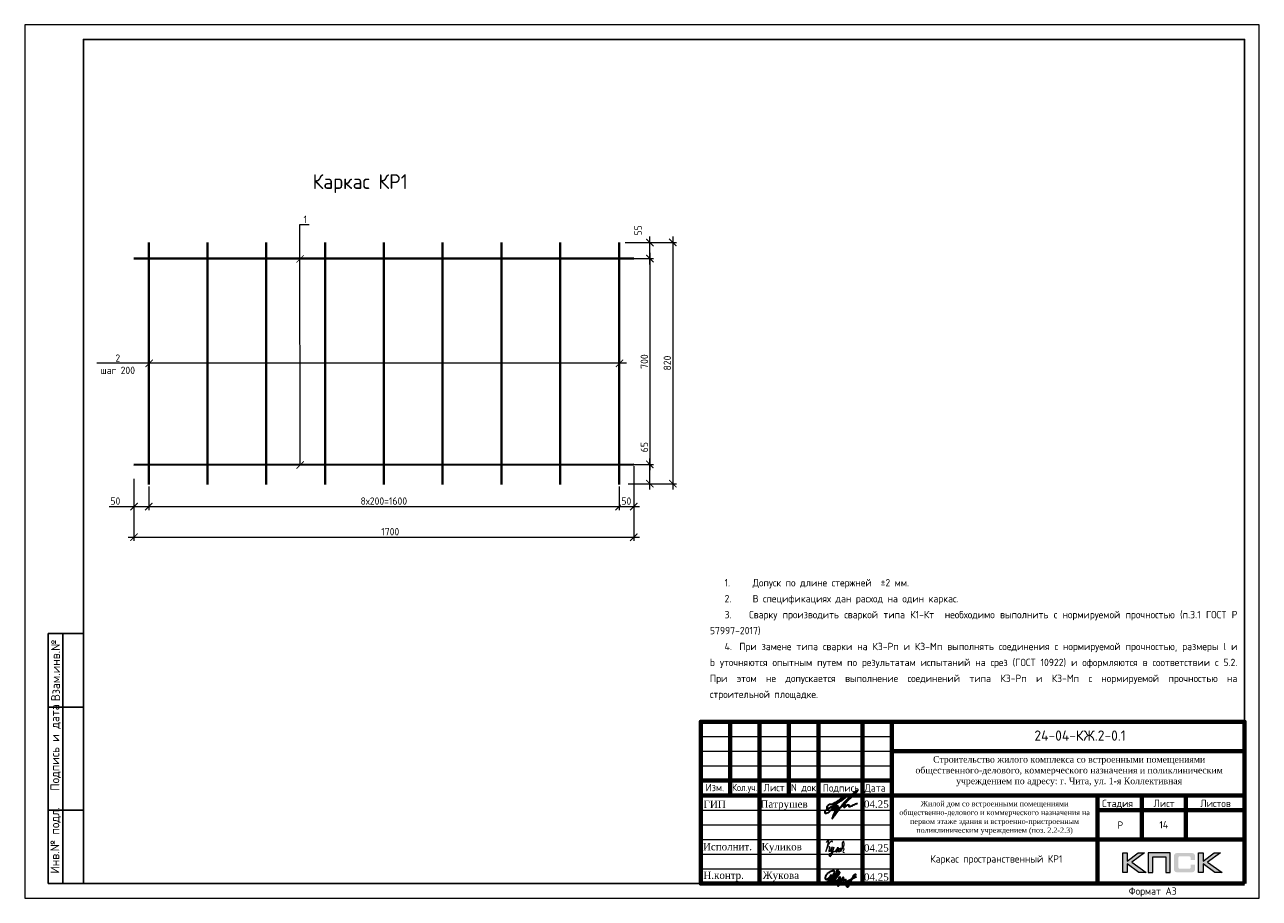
# Model space of a CAD drawing. Header units: millimetres. Extents: x -56135 to 1694203, y -446411 to -23139.
# Tile 179 of 256: x 949687 to 991687, y -210190 to -180490. Entities that reach past the tile are written whole.
import ezdxf
from ezdxf import colors
from ezdxf.entities.mleader import LeaderData, LeaderLine
from ezdxf.enums import TextEntityAlignment as Align
from ezdxf.math import Vec2, Vec3

# ---------------------------------------------------------------- set-up
doc = ezdxf.new("R2010")
doc.units = ezdxf.units.MM
for name, color, linetype in [('PDF _S_NET_PROFILE_AXIS', 7, 'Continuous'), ('PDF7_Text', 7, 'Continuous'), ('PDF8_Text', 7, 'Continuous'), ('Рамка печать', 7, 'Continuous'), ('ТОЛСТЫЕ_ОСНОВНЫЕ', 6, 'Continuous')]:
    doc.layers.add(name, color=color, linetype=linetype)
for name, color, linetype, lineweight in [('Армирование', 3, 'Continuous', 40), ('Выноски', 20, 'Continuous', 20), ('Каркасы ригель', 3, 'Continuous', 0), ('подоснова', 151, 'Continuous', 5), ('РАЗМЕРЫ', 1, 'Continuous', 9), ('Рамка', 7, 'Continuous', 70), ('Текст', 7, 'Continuous', 25), ('ТОНКИЕ', 7, 'Continuous', 9)]:
    doc.layers.add(name, color=color, linetype=linetype, lineweight=lineweight)
doc.styles.add('GOST-2.304_Type-B', font='GOST_Common.ttf')
doc.styles.add('PDF Times New Roman', font='times.ttf')
doc.styles.add('style1', font='GOST_Common.ttf', dxfattribs={"height": 500})
doc.styles.add('ГОСТ', font='GOST_Common.ttf')
doc.dimstyles.new('мой', dxfattribs={"dimscale": 100, "dimtxt": 2.5, "dimasz": 2.5, "dimexe": 1.25, "dimexo": 0.625, "dimtad": 1, "dimdec": 0, "dimtxsty": 'GOST-2.304_Type-B', "dimblk": 'ARCHTICK', "dimcen": 2.5, "dimdle": 2, "dimaunit": 1, "dimadec": 1, "dimazin": 2, "dimtfac": 1, "dimtdec": 0, "dimtmove": 1, "dimatfit": 3, "dimfxl": 1, "dimtfill": 1, "dimlwd": -1, "dimlwe": -1, "dimarcsym": 0})

# ---------------------------------------------------------------- blocks, each defined once
blk = doc.blocks.new('*U44')
at = {"layer": 'ТОЛСТЫЕ_ОСНОВНЫЕ'}
for p, q in [((8, 5), (8, 90)), ((8, 90), (20, 90)), ((13, 5), (13, 90)), ((8, 65), (20, 65)), ((8, 30), (20, 30)), ((20, 5), (8, 5))]:
    blk.add_line(p, q, dxfattribs=at)
at = {"layer": 'ТОЛСТЫЕ_ОСНОВНЫЕ', "color": 6}
blk.add_lwpolyline([(20, 5), (415, 5), (415, 292), (20, 292)], close=True, dxfattribs=at)
at = {"layer": 'ТОНКИЕ'}
blk.add_lwpolyline([(0, 0), (420, 0), (420, 297), (0, 297)], close=True, dxfattribs=at)
at = {"layer": 'Текст', "style": 'style1'}
for s, p in [('Взам.инв.№', (10.5, 77.5)), ('Подпись и дата', (10.5, 51.25)), ('Инв.№ подл.', (10.5, 19.7))]:
    blk.add_text(s, height=3, rotation=90, dxfattribs=at).set_placement(p, align=Align.MIDDLE)
blk.add_text('Формат А3', height=2.5, dxfattribs=at).set_placement((375.57, 1.2))
blk = doc.blocks.new('11')
at = {"layer": 'Выноски'}
for p, q in [((47962, 66737), (47989, 66781)), ((47989, 66781), (48016, 66806)), ((48016, 66806), (48038, 66823)), ((48038, 66823), (48060, 66786)), ((48060, 66786), (48058, 66769)), ((47885, 66608), (47944, 66700)), ((47944, 66700), (47962, 66737))]:
    blk.add_line(p, q, dxfattribs=at)
blk.add_lwpolyline([(47863, 66761), (47937, 66865), (47843, 66458), (47885, 66564), (47905, 66616), (47954, 66628), (47979, 66606), (47957, 66539), (47937, 66487), (47947, 66458), (47991, 66470), (48051, 66611), (48041, 66569), (48023, 66505), (48023, 66448), (48065, 66448), (48090, 66529), (48110, 66608), (48043, 66369), (47972, 66275), (47954, 66344), (47991, 66389), (48078, 66431), (48142, 66470), (48154, 66441), (48204, 66512), (48246, 66606), (48209, 66455), (48204, 66418), (48295, 66574), (48265, 66463), (48265, 66455), (48312, 66453), (48342, 66529), (48347, 66584), (48337, 66465), (48349, 66453), (48401, 66569), (48443, 66616), (48461, 66678), (48466, 66727), (48436, 66811), (48399, 66754), (48399, 66618), (48389, 66549), (48374, 66507), (48416, 66564), (48441, 66576), (48451, 66524), (48433, 66482), (48419, 66453), (48424, 66428), (48458, 66421)], dxfattribs=at)
blk = doc.blocks.new('яяя')
at = {"lineweight": 30}
for points in [[(345424, 110432), (345425, 110410), (345424, 110397), (345417, 110379), (345406, 110350), (345390, 110319), (345357, 110275), (345310, 110221), (345265, 110176), (345198, 110110), (345161, 110077), (345133, 110066), (345116, 110066), (345102, 110075), (345090, 110091), (345082, 110115), (345074, 110146), (345066, 110182), (345064, 110206), (345067, 110234), (345077, 110278), (345095, 110320), (345114, 110361), (345134, 110395), (345159, 110428), (345195, 110469), (345228, 110506), (345284, 110560), (345331, 110595), (345379, 110625), (345435, 110648), (345486, 110670), (345532, 110686), (345573, 110696), (345605, 110698), (345621, 110695), (345635, 110687), (345648, 110671), (345656, 110649), (345659, 110625), (345659, 110583), (345656, 110553), (345647, 110523), (345635, 110489), (345387, 110033), (345349, 109985), (345311, 109948), (345247, 109889), (345209, 109858), (345192, 109844), (345180, 109837), (345157, 109833), (345150, 109835), (345140, 109842), (345135, 109856), (345138, 109881), (345148, 109892), (345183, 109930), (345267, 110024), (345343, 110105), (345455, 110213), (345617, 110343), (345775, 110456), (345811, 110526), (345838, 110607), (345890, 110740), (345902, 110771), (345698, 110295), (345672, 110226), (345626, 110132), (345572, 110032), (345518, 109953), (345481, 109918), (345497, 110001), (345567, 110147), (345655, 110301), (345760, 110442)], [(345481, 109918), (345476, 109896), (345475, 109874), (345485, 109861), (345506, 109866), (345539, 109891), (345632, 109983), (345968, 110450), (346022, 110527), (346029, 110560), (346027, 110579), (346026, 110590), (346010, 110605), (345993, 110609), (345975, 110601), (345962, 110584), (345954, 110562), (345857, 110421), (345783, 110292), (345741, 110183), (345701, 110079), (345665, 109985), (345660, 109952), (345666, 109929), (345669, 109915), (345682, 109910), (345702, 109914), (345735, 109941), (345846, 110007), (346065, 110160), (346075, 110193), (346070, 110217), (346066, 110236), (346052, 110241), (346030, 110241), (346007, 110228), (345978, 110203), (345960, 110164), (345892, 110010), (345895, 109986), (345904, 109966), (345925, 109964), (345969, 109968), (346045, 110000), (346218, 110114), (346261, 110154), (346280, 110184), (346282, 110210), (346278, 110225), (346263, 110229), (346241, 110222), (346220, 110198), (346162, 110049), (345989, 109904), (345932, 109849), (345906, 109805), (345891, 109739), (345890, 109690), (345899, 109652), (345924, 109647), (345956, 109655), (345980, 109674), (346058, 109838), (346158, 110046), (346261, 110098), (346314, 110120), (346292, 110079), (346269, 110036), (346261, 110008), (346267, 109998), (346293, 109998), (346363, 110039), (346445, 110095), (346421, 110068), (346414, 110040), (346407, 110011), (346416, 109990), (346466, 109972), (346509, 109977), (346574, 109984), (347172, 110293)], [(346586, 109971), (346543, 109917), (346509, 109873), (346489, 109825), (346475, 109767), (346472, 109710), (346478, 109675), (346485, 109641), (346501, 109621), (346517, 109602), (346542, 109589), (346568, 109592), (346605, 109620), (346680, 109731), (346736, 109842), (346865, 110115), (346962, 110290), (346969, 110318), (346979, 110360), (347013, 110403), (347056, 110434), (347091, 110450), (347109, 110450), (347121, 110434), (347115, 110405), (347072, 110355), (347012, 110307), (346924, 110222)]]:
    blk.add_lwpolyline(points, dxfattribs=at)
blk = doc.blocks.new('A$Cd09756da')
at = {"layer": 'Рамка печать', "lineweight": 20}
h = blk.add_hatch(color=0, dxfattribs=at)
h.paths.add_polyline_path([(-3400, 1040), (-3624, 1040), (-3991, 764), (-3991, 1040), (-4146, 1040), (-4146, 378), (-3991, 378), (-3991, 669), (-3594, 378), (-3346, 378), (-3840, 728)])
h.paths.add_polyline_path([(-3122, 915), (-2683, 915), (-2683, 378), (-2529, 378), (-2529, 1040), (-2693, 1040), (-3276, 1040), (-3276, 883), (-3276, 378), (-3122, 378)])
h.paths.add_polyline_path([(-1408, 1043), (-1563, 1043), (-1563, 380), (-1408, 380), (-1408, 672), (-1011, 380), (-763, 380), (-1257, 731), (-817, 1043), (-1041, 1043), (-1408, 767)])
blk.add_hatch(color=204, dxfattribs=at).paths.add_polyline_path([(-1693, 970), (-1695, 977), (-1697, 983), (-1701, 989), (-1704, 996), (-1708, 1000), (-1712, 1005), (-1716, 1010), (-1720, 1014), (-1725, 1017), (-1731, 1021), (-1737, 1025), (-1744, 1028), (-1750, 1030), (-1758, 1033), (-1765, 1035), (-1783, 1038), (-1802, 1041), (-1823, 1043), (-1846, 1043), (-2242, 1043), (-2265, 1043), (-2285, 1041), (-2305, 1038), (-2322, 1035), (-2330, 1032), (-2338, 1030), (-2344, 1028), (-2351, 1024), (-2357, 1021), (-2363, 1017), (-2368, 1014), (-2372, 1010), (-2376, 1005), (-2380, 1000), (-2384, 996), (-2387, 989), (-2390, 983), (-2393, 976), (-2396, 970), (-2398, 962), (-2401, 946), (-2404, 928), (-2406, 908), (-2406, 887), (-2406, 538), (-2406, 516), (-2404, 496), (-2401, 478), (-2398, 461), (-2396, 454), (-2393, 447), (-2390, 440), (-2387, 434), (-2384, 429), (-2380, 423), (-2376, 419), (-2372, 414), (-2368, 410), (-2362, 406), (-2357, 403), (-2351, 399), (-2344, 396), (-2337, 394), (-2330, 391), (-2322, 389), (-2305, 385), (-2285, 383), (-2264, 381), (-2242, 380), (-1846, 380), (-1823, 381), (-1802, 382), (-1783, 385), (-1766, 389), (-1758, 391), (-1750, 393), (-1744, 396), (-1737, 399), (-1731, 402), (-1725, 406), (-1720, 410), (-1716, 414), (-1712, 418), (-1708, 423), (-1704, 428), (-1701, 434), (-1697, 440), (-1695, 446), (-1693, 454), (-1690, 461), (-1686, 478), (-1684, 496), (-1682, 516), (-1682, 538), (-1682, 647), (-1836, 647), (-1836, 558), (-1836, 552), (-1837, 546), (-1838, 540), (-1840, 535), (-1842, 530), (-1844, 526), (-1846, 522), (-1850, 519), (-1853, 515), (-1857, 513), (-1862, 511), (-1867, 508), (-1872, 507), (-1878, 506), (-1884, 506), (-1890, 505), (-2209, 505), (-2214, 506), (-2219, 506), (-2223, 508), (-2227, 511), (-2231, 513), (-2235, 516), (-2238, 519), (-2241, 523), (-2244, 528), (-2246, 532), (-2248, 536), (-2249, 541), (-2251, 551), (-2252, 560), (-2252, 878), (-2252, 884), (-2251, 889), (-2250, 894), (-2248, 899), (-2247, 903), (-2245, 906), (-2242, 910), (-2240, 913), (-2236, 916), (-2233, 919), (-2229, 921), (-2225, 922), (-2220, 923), (-2215, 924), (-2210, 925), (-2204, 925), (-1890, 925), (-1884, 925), (-1878, 924), (-1872, 923), (-1868, 921), (-1863, 919), (-1858, 917), (-1854, 914), (-1851, 911), (-1847, 907), (-1844, 903), (-1842, 899), (-1840, 894), (-1838, 889), (-1837, 884), (-1836, 878), (-1836, 872), (-1836, 799), (-1682, 799), (-1682, 887), (-1682, 908), (-1684, 928), (-1686, 946), (-1690, 962)])
at = {"layer": 'PDF _S_NET_PROFILE_AXIS', "lineweight": 30, "elevation": 0}
blk.add_lwpolyline([(-13735, 2814), (-13718, 2835), (-13697, 2852), (-13684, 2869), (-13650, 2903), (-13642, 2907), (-13638, 2916), (-13629, 2920), (-13621, 2928), (-13600, 2945), (-13583, 2958), (-13570, 2962), (-13562, 2962), (-13562, 2958), (-13566, 2949), (-13578, 2937), (-13667, 2860), (-13684, 2852), (-13701, 2835), (-13752, 2805), (-13773, 2793), (-13799, 2776), (-13803, 2772), (-13807, 2772), (-13799, 2776), (-13786, 2784), (-13782, 2784), (-13777, 2789), (-13782, 2784), (-13786, 2780), (-13794, 2776), (-13811, 2763), (-13828, 2755), (-13845, 2738), (-13887, 2708), (-13926, 2674), (-13968, 2632), (-13981, 2619), (-13985, 2611), (-13993, 2606), (-14002, 2594), (-14019, 2573), (-14031, 2551), (-14040, 2535), (-14061, 2509), (-14086, 2488), (-14141, 2433), (-14175, 2408), (-14192, 2399), (-14205, 2391), (-14230, 2382), (-14256, 2382), (-14264, 2391), (-14268, 2403), (-14273, 2429), (-14273, 2454), (-14268, 2467), (-14260, 2479), (-14247, 2492), (-14222, 2505), (-14213, 2513), (-14197, 2522), (-14175, 2535), (-14163, 2539), (-14150, 2551), (-14133, 2560), (-14116, 2573), (-14074, 2598), (-14027, 2628), (-13985, 2653), (-13947, 2678), (-13930, 2691), (-13917, 2700), (-13904, 2704), (-13896, 2712), (-13896, 2708), (-13904, 2704), (-13909, 2700), (-13921, 2691), (-13938, 2678), (-13976, 2657), (-14061, 2602), (-14103, 2577), (-14137, 2560), (-14150, 2551), (-14163, 2547), (-14171, 2543), (-14180, 2543), (-14192, 2539), (-14201, 2543), (-14205, 2547), (-14205, 2564), (-14201, 2577), (-14201, 2590), (-14197, 2606), (-14184, 2632), (-14167, 2657), (-14158, 2666), (-14154, 2674), (-14141, 2678), (-14108, 2695), (-14095, 2695), (-14086, 2700), (-14074, 2704), (-14010, 2717), (-13985, 2729), (-13964, 2738), (-13926, 2755), (-13904, 2763), (-13883, 2776), (-13866, 2789), (-13854, 2801), (-13820, 2827), (-13794, 2839), (-13782, 2848), (-13765, 2860), (-13731, 2890), (-13714, 2903), (-13705, 2911), (-13701, 2911), (-13710, 2894), (-13735, 2869), (-13748, 2860), (-13782, 2835), (-13794, 2827), (-13807, 2814), (-13832, 2784), (-13845, 2772), (-13849, 2763), (-13866, 2742), (-13879, 2733), (-13892, 2717), (-13896, 2712), (-13896, 2708), (-13900, 2704), (-13909, 2700), (-13921, 2687), (-13943, 2662), (-13955, 2649), (-13968, 2632), (-13976, 2619), (-13985, 2611), (-13989, 2606), (-13985, 2611), (-13981, 2611), (-13985, 2606), (-13993, 2585), (-14002, 2581), (-14006, 2573), (-14010, 2568), (-14036, 2518), (-14036, 2505), (-14040, 2496), (-14036, 2492), (-14031, 2492), (-14019, 2505), (-14006, 2513), (-13951, 2568), (-13917, 2594), (-13904, 2606), (-13892, 2611), (-13887, 2619), (-13875, 2632), (-13871, 2640), (-13862, 2640), (-13862, 2636), (-13879, 2619), (-13896, 2598), (-13921, 2577), (-13934, 2568), (-13947, 2556), (-13951, 2556), (-13959, 2551), (-13964, 2543), (-13964, 2522), (-13959, 2518), (-13951, 2518), (-13938, 2526), (-13921, 2543), (-13913, 2556), (-13904, 2564), (-13879, 2594), (-13862, 2611), (-13854, 2623), (-13841, 2628), (-13837, 2632), (-13832, 2632), (-13845, 2619), (-13854, 2606), (-13866, 2598), (-13887, 2573), (-13904, 2551), (-13913, 2543), (-13917, 2535), (-13921, 2522), (-13921, 2509), (-13917, 2505), (-13904, 2501), (-13900, 2505), (-13892, 2522), (-13879, 2535), (-13858, 2551), (-13849, 2560), (-13837, 2560), (-13832, 2551), (-13832, 2526), (-13828, 2526), (-13820, 2530), (-13807, 2539), (-13782, 2564), (-13773, 2577), (-13769, 2581), (-13769, 2585), (-13773, 2585), (-13777, 2581), (-13786, 2577), (-13811, 2560), (-13841, 2539), (-13879, 2513), (-13887, 2509), (-13900, 2505), (-13909, 2496), (-13926, 2471), (-13934, 2450), (-13955, 2412), (-13972, 2369), (-13993, 2323), (-14010, 2272), (-14019, 2251), (-14031, 2225), (-14031, 2213), (-14027, 2213), (-14023, 2217), (-14019, 2225), (-14010, 2238), (-14006, 2247), (-13998, 2259), (-13972, 2293), (-13955, 2319), (-13934, 2352), (-13904, 2386), (-13875, 2429), (-13816, 2509), (-13782, 2551), (-13752, 2590), (-13727, 2623), (-13701, 2653), (-13684, 2678), (-13663, 2704), (-13629, 2746), (-13595, 2784), (-13553, 2827), (-13464, 2920), (-13418, 2962), (-13380, 3004), (-13341, 3043), (-13308, 3072), (-13278, 3098), (-13253, 3119), (-13231, 3136), (-13214, 3148), (-13202, 3157), (-13193, 3165), (-13185, 3165), (-13185, 3170), (-13176, 3174), (-13176, 3153), (-13185, 3140), (-13193, 3131), (-13197, 3123), (-13295, 3026), (-13320, 2996), (-13354, 2966), (-13540, 2780), (-13617, 2712), (-13672, 2657), (-13680, 2645), (-13689, 2636), (-13697, 2632), (-13701, 2628), (-13701, 2623), (-13697, 2623), (-13689, 2628), (-13676, 2640), (-13646, 2657), (-13633, 2670), (-13621, 2674), (-13612, 2683), (-13595, 2691), (-13583, 2691), (-13583, 2683), (-13591, 2666), (-13600, 2653), (-13617, 2632), (-13621, 2619), (-13625, 2611), (-13629, 2606), (-13629, 2602), (-13621, 2594), (-13617, 2598), (-13612, 2598), (-13604, 2602), (-13591, 2611), (-13540, 2649), (-13502, 2674), (-13477, 2683), (-13473, 2683), (-13468, 2678), (-13468, 2640), (-13464, 2628), (-13460, 2619), (-13451, 2615), (-13443, 2619), (-13435, 2619), (-13409, 2628), (-13367, 2645), (-13337, 2657), (-13308, 2674), (-13265, 2691), (-13223, 2712), (-13168, 2738)], dxfattribs=at)
at = {"layer": 'Рамка', "color": 7}
for p, q in [((-17500, 3000), (-17500, 5500)), ((-15500, 3000), (-15500, 5500)), ((-12000, 4500), (0, 4500)), ((-18500, 3500), (-12000, 3500)), ((-18500, 3000), (0, 3000)), ((-3500, 3000), (-3500, 1500)), ((-2000, 3000), (-2000, 1500)), ((-5000, 2500), (0, 2500)), ((-5000, 2500), (0, 2500)), ((-12000, 1500), (0, 1500))]:
    blk.add_line(p, q, dxfattribs=at)
at = {"layer": 'Рамка'}
for p, q in [((-16500, 0), (-16500, 5500)), ((-14500, 0), (-14500, 5500)), ((-14500, 5500), (-14500, 0)), ((-13000, 5500), (-13000, 0)), ((-13000, 0), (-13000, 5500)), ((-12000, 5500), (-12000, 0)), ((-5000, 3000), (-5000, 0))]:
    blk.add_line(p, q, dxfattribs=at)
at = {"layer": 'Рамка', "color": 7, "lineweight": 15}
for p, q in [((-18500, 5000), (-12000, 5000)), ((-18500, 4500), (-12000, 4500)), ((-18500, 4000), (-12000, 4000)), ((-18500, 2500), (-12000, 2500)), ((-18500, 2000), (-12000, 2000)), ((-18500, 1500), (-12000, 1500)), ((-18500, 1000), (-12000, 1000)), ((-18500, 500), (-12000, 500))]:
    blk.add_line(p, q, dxfattribs=at)
at = {"layer": 'Рамка'}
blk.add_lwpolyline([(0, 0), (-18500, 0), (-18500, 5500), (0, 5500)], close=True, dxfattribs=at)
at = {"layer": 'Рамка печать', "color": 0, "lineweight": 20}
for points in [[(-4146, 378), (-4146, 1040), (-3991, 1040), (-3991, 764), (-3624, 1040), (-3400, 1040), (-3840, 728), (-3346, 378), (-3594, 378), (-3991, 669), (-3991, 378), (-4146, 378)], [(-3122, 378), (-3122, 915), (-2683, 915), (-2683, 378), (-2529, 378), (-2529, 1040), (-2693, 1040), (-3276, 1040), (-3276, 883), (-3276, 378), (-3122, 378)], [(-1563, 380), (-1563, 1043), (-1408, 1043), (-1408, 767), (-1041, 1043), (-817, 1043), (-1257, 731), (-763, 380), (-1011, 380), (-1408, 672), (-1408, 380), (-1563, 380)]]:
    blk.add_lwpolyline(points, close=True, dxfattribs=at)
at = {"color": 2, "lineweight": 60, "xscale": 0.5, "yscale": 0.5, "zscale": 0.5}
blk.add_blockref('яяя', (-186789, -54904), dxfattribs=at)
at = {"layer": 'Выноски', "color": 0}
blk.add_blockref('11', (-62086, -65365), dxfattribs=at)
at = {"layer": 'PDF7_Text', "char_height": 248, "attachment_point": 7, "style": 'PDF Times New Roman'}
for s, insert in [('Патрушев', (-16471, 2500)), ('04.25', (-12950, 2573)), ('04.25', (-12950, 1085)), ('04.25', (-12950, 93)), ('Жукова', (-16392, 79))]:
    blk.add_mtext(s, dxfattribs=dict(at, insert=insert))
at = {"layer": 'PDF7_Text', "insert": (-11946, 1667), "char_height": 180, "width": 6881.02, "attachment_point": 7, "style": 'PDF Times New Roman'}
blk.add_mtext('\\pxqc;Жилой дом со встроенными помещениями общественно-делового и коммерческого назначения на первом этаже здания и встроенно-пристроенным поликлиническим учреждением (поз. 2.2-2.3)', dxfattribs=at)
at = {"layer": 'PDF7_Text', "insert": (-16432, 1050), "char_height": 247.95, "attachment_point": 7, "style": 'PDF Times New Roman'}
blk.add_mtext_dynamic_manual_height_columns('{\\C256;Куликов}', width=2000, gutter_width=1250, heights=[0], dxfattribs=at)
at = {"layer": 'PDF8_Text', "char_height": 248, "attachment_point": 7, "style": 'PDF Times New Roman'}
for s, insert in [('ГИП', (-18407, 2573)), ('Исполнит.', (-18427, 1127)), ('Н.контр.', (-18413, 79))]:
    blk.add_mtext(s, dxfattribs=dict(at, insert=insert))
at = {"layer": 'Текст', "color": 7, "style": 'ГОСТ'}
blk.add_text('24-04-КЖ.2-0.1', height=350, dxfattribs=at).set_placement((-5599, 5031), align=Align.MIDDLE_CENTER)
for s, p in [('Изм.', (-18336, 3141)), ('Лист', (-16365, 3139)), ('N док.', (-15435, 3141)), ('Подпись', (-14351, 3127)), ('Дата', (-12929, 3127)), ('Стадия', (-4850, 2600)), ('Лист', (-3100, 2600)), ('Листов', (-1508, 2600)), ('Р', (-4328, 1863))]:
    blk.add_text(s, height=250, dxfattribs=at).set_placement(p)
at = {"layer": 'Текст', "color": 7, "style": 'ГОСТ', "width": 0.9}
blk.add_text('Кол.уч.', height=250, dxfattribs=at).set_placement((-17435, 3143))
at = {"layer": 'Текст', "color": 7, "insert": (-11741, 4333), "char_height": 220, "attachment_point": 1, "style": 'ГОСТ'}
blk.add_mtext_dynamic_manual_height_columns('\\pxqc;{\\fTimes New Roman|b0|i0|c204|p18;\\C256;Строительство жилого комплекса со встроенными помещениями общественного-делового, коммерческого назначения и поликлиническим учреждением по адресу: г. Чита, ул. 1-я Коллективная}', width=11543.07, gutter_width=12.5, heights=[0], dxfattribs=at)
blk = doc.blocks.new('*T1116')
at = {"layer": 'Каркасы ригель', "color": 0, "linetype": 'ByBlock', "lineweight": -2, "transparency": 16777216}
for p, q in [((0, 0), (1500, 0)), ((0, -1000), (1500, -1000))]:
    blk.add_line(p, q, dxfattribs=at)
at = {"layer": 'Каркасы ригель', "color": 0, "linetype": 'ByBlock', "lineweight": 50, "transparency": 16777216}
for p, q in [((0, 0), (0, -1000)), ((1500, 0), (1500, -1000))]:
    blk.add_line(p, q, dxfattribs=at)
at = {"layer": 'Каркасы ригель', "color": 0, "linetype": 'Continuous', "lineweight": 0, "transparency": 16777216, "insert": (750, -500), "char_height": 250, "width": 1000, "attachment_point": 5, "style": 'ГОСТ'}
blk.add_mtext('14', dxfattribs=at)
blk = doc.blocks.new('_ArchTick')
at = {"color": 0, "linetype": 'ByBlock', "const_width": 0.15}
blk.add_lwpolyline([(-0.5, -0.5), (0.5, 0.5)], dxfattribs=at)
blk = doc.blocks.new('*D1117')
at = {"layer": 'DEFPOINTS', "color": 0, "ltscale": 0.3, "transparency": 16777216}
for p in [(969260, -195440), (970955, -195440), (970155, -196095)]:
    blk.add_point(p, dxfattribs=at)
at = {"layer": 'подоснова', "color": 0, "linetype": 'Continuous', "ltscale": 0.3, "transparency": 16777216}
for p, q in [((970955, -194641), (970955, -195440)), ((970955, -196295), (970955, -195240)), ((969322, -195440), (971080, -195440)), ((970218, -196095), (971080, -196095))]:
    blk.add_line(p, q, dxfattribs=at)
at = {"layer": 'подоснова', "color": 0, "ltscale": 0.3, "transparency": 16777216, "xscale": 250, "yscale": 250, "zscale": 250}
for p, rotation in [((970955, -195440), 90), ((970955, -196095), 270)]:
    blk.add_blockref('_ArchTick', p, dxfattribs=dict(at, rotation=rotation))
at = {"layer": 'подоснова', "color": 0, "ltscale": 0.3, "transparency": 16777216, "insert": (970767, -194854), "char_height": 250, "attachment_point": 5, "rotation": 90, "style": 'GOST-2.304_Type-B', "bg_fill": 3, "box_fill_scale": 1.1, "bg_fill_color": 256, "bg_fill_true_color": 13158600, "bg_fill_transparency": 0}
blk.add_mtext('65', dxfattribs=at)
blk = doc.blocks.new('*D1118')
at = {"layer": 'DEFPOINTS', "color": 0, "ltscale": 0.3, "transparency": 16777216}
for p in [(970053, -187894), (970955, -187894), (970226, -188443)]:
    blk.add_point(p, dxfattribs=at)
at = {"layer": 'подоснова', "color": 0, "linetype": 'Continuous', "ltscale": 0.3, "transparency": 16777216}
for p, q in [((970955, -188643), (970955, -187694)), ((970116, -187894), (971080, -187894)), ((970289, -188443), (971080, -188443))]:
    blk.add_line(p, q, dxfattribs=at)
at = {"layer": 'подоснова', "color": 0, "ltscale": 0.3, "transparency": 16777216, "xscale": 250, "yscale": 250, "zscale": 250, "rotation": 270}
blk.add_blockref('_ArchTick', (970955, -188443), dxfattribs=at)
at = {"layer": 'подоснова', "color": 0, "ltscale": 0.3, "transparency": 16777216, "insert": (970555, -187481), "char_height": 250, "attachment_point": 5, "rotation": 90, "style": 'GOST-2.304_Type-B', "bg_fill": 3, "box_fill_scale": 1.1, "bg_fill_color": 256, "bg_fill_true_color": 13158600, "bg_fill_transparency": 0}
blk.add_mtext('55', dxfattribs=at)
at = {"layer": 'подоснова', "color": 0, "ltscale": 0.3, "transparency": 16777216, "xscale": 250, "yscale": 250, "zscale": 250, "rotation": 90}
blk.add_blockref('_ArchTick', (970955, -187894), dxfattribs=at)
blk = doc.blocks.new('*D1119')
at = {"layer": 'DEFPOINTS', "color": 0, "ltscale": 0.3, "transparency": 16777216}
for p in [(953405, -195868), (953905, -196125), (953905, -196873)]:
    blk.add_point(p, dxfattribs=at)
at = {"layer": 'подоснова', "color": 0, "linetype": 'Continuous', "ltscale": 0.3, "transparency": 16777216}
for p, q in [((953405, -195930), (953405, -196998)), ((953905, -196187), (953905, -196998)), ((952560, -196873), (953405, -196873)), ((953205, -196873), (954105, -196873))]:
    blk.add_line(p, q, dxfattribs=at)
at = {"layer": 'подоснова', "color": 0, "ltscale": 0.3, "transparency": 16777216, "xscale": 250, "yscale": 250, "zscale": 250, "rotation": 180}
blk.add_blockref('_ArchTick', (953405, -196873), dxfattribs=at)
at = {"layer": 'подоснова', "color": 0, "ltscale": 0.3, "transparency": 16777216, "xscale": 250, "yscale": 250, "zscale": 250}
blk.add_blockref('_ArchTick', (953905, -196873), dxfattribs=at)
at = {"layer": 'подоснова', "color": 0, "ltscale": 0.3, "transparency": 16777216, "insert": (952772, -196686), "char_height": 250, "attachment_point": 5, "style": 'GOST-2.304_Type-B', "bg_fill": 3, "box_fill_scale": 1.1, "bg_fill_color": 256, "bg_fill_true_color": 13158600, "bg_fill_transparency": 0}
blk.add_mtext('50', dxfattribs=at)
blk = doc.blocks.new('*D1120')
at = {"layer": 'DEFPOINTS', "color": 0, "ltscale": 0.3, "transparency": 16777216}
for p in [(953905, -196125), (969905, -196125), (969905, -196873)]:
    blk.add_point(p, dxfattribs=at)
at = {"layer": 'подоснова', "color": 0, "linetype": 'Continuous', "ltscale": 0.3, "transparency": 16777216}
for p, q in [((953905, -196187), (953905, -196998)), ((969905, -196187), (969905, -196998)), ((953705, -196873), (970105, -196873))]:
    blk.add_line(p, q, dxfattribs=at)
at = {"layer": 'подоснова', "color": 0, "ltscale": 0.3, "transparency": 16777216, "xscale": 250, "yscale": 250, "zscale": 250, "rotation": 180}
blk.add_blockref('_ArchTick', (953905, -196873), dxfattribs=at)
at = {"layer": 'подоснова', "color": 0, "ltscale": 0.3, "transparency": 16777216, "xscale": 250, "yscale": 250, "zscale": 250}
blk.add_blockref('_ArchTick', (969905, -196873), dxfattribs=at)
at = {"layer": 'подоснова', "color": 0, "ltscale": 0.3, "transparency": 16777216, "insert": (961905, -196686), "char_height": 250, "attachment_point": 5, "style": 'GOST-2.304_Type-B', "bg_fill": 3, "box_fill_scale": 1.1, "bg_fill_color": 256, "bg_fill_true_color": 13158600, "bg_fill_transparency": 0}
blk.add_mtext('8х200=1600', dxfattribs=at)
blk = doc.blocks.new('_None')
blk = doc.blocks.new('*D1121')
at = {"layer": 'DEFPOINTS', "color": 0, "ltscale": 0.3, "transparency": 16777216}
for p in [(970406, -195440), (953405, -196909), (970406, -197914)]:
    blk.add_point(p, dxfattribs=at)
at = {"layer": 'подоснова', "color": 0, "linetype": 'Continuous', "ltscale": 0.3, "transparency": 16777216}
for p, q in [((970406, -195503), (970406, -198039)), ((953405, -196971), (953405, -198039)), ((953205, -197914), (970606, -197914))]:
    blk.add_line(p, q, dxfattribs=at)
at = {"layer": 'подоснова', "color": 0, "ltscale": 0.3, "transparency": 16777216, "xscale": 250, "yscale": 250, "zscale": 250, "rotation": 180}
blk.add_blockref('_ArchTick', (953405, -197914), dxfattribs=at)
at = {"layer": 'подоснова', "color": 0, "ltscale": 0.3, "transparency": 16777216, "xscale": 250, "yscale": 250, "zscale": 250}
blk.add_blockref('_ArchTick', (970406, -197914), dxfattribs=at)
at = {"layer": 'подоснова', "color": 0, "ltscale": 0.3, "transparency": 16777216, "insert": (962123, -197727), "char_height": 250, "attachment_point": 5, "style": 'GOST-2.304_Type-B', "bg_fill": 3, "box_fill_scale": 1.1, "bg_fill_color": 256, "bg_fill_true_color": 13158600, "bg_fill_transparency": 0}
blk.add_mtext('1700', dxfattribs=at)
blk = doc.blocks.new('*D1122')
at = {"layer": 'DEFPOINTS', "color": 0, "transparency": 16777216}
for p in [(969905, -196125), (970406, -196052)]:
    blk.add_point(p, dxfattribs=at)
at = {"layer": 'подоснова', "color": 0, "linetype": 'Continuous', "transparency": 16777216}
for p, q in [((970406, -196115), (970406, -196998)), ((969905, -196187), (969905, -196998)), ((969705, -196873), (970606, -196873))]:
    blk.add_line(p, q, dxfattribs=at)
at = {"layer": 'подоснова', "color": 0, "transparency": 16777216, "xscale": 250, "yscale": 250, "zscale": 250, "rotation": 180}
blk.add_blockref('_ArchTick', (969905, -196873), dxfattribs=at)
at = {"layer": 'подоснова', "color": 0, "transparency": 16777216, "xscale": 250, "yscale": 250, "zscale": 250}
blk.add_blockref('_ArchTick', (970406, -196873), dxfattribs=at)
at = {"layer": 'подоснова', "color": 0, "transparency": 16777216, "insert": (970155, -196686), "char_height": 250, "attachment_point": 5, "style": 'GOST-2.304_Type-B', "bg_fill": 3, "box_fill_scale": 1.1, "bg_fill_color": 256, "bg_fill_true_color": 13158600, "bg_fill_transparency": 0}
blk.add_mtext('50', dxfattribs=at)
at = {"layer": 'DEFPOINTS', "color": 0, "transparency": 16777216}
blk.add_point((970406, -196873), dxfattribs=at)
blk = doc.blocks.new('*D1123')
at = {"layer": 'DEFPOINTS', "color": 0, "ltscale": 0.3, "transparency": 16777216}
for p in [(970226, -188443), (968472, -195440), (970955, -195440)]:
    blk.add_point(p, dxfattribs=at)
at = {"layer": 'подоснова', "color": 0, "linetype": 'Continuous', "ltscale": 0.3, "transparency": 16777216}
for p, q in [((970289, -188443), (971080, -188443)), ((970955, -188243), (970955, -195640)), ((968534, -195440), (971080, -195440))]:
    blk.add_line(p, q, dxfattribs=at)
at = {"layer": 'подоснова', "color": 0, "ltscale": 0.3, "transparency": 16777216, "xscale": 250, "yscale": 250, "zscale": 250}
for p, rotation in [((970955, -188443), 90), ((970955, -195440), 270)]:
    blk.add_blockref('_ArchTick', p, dxfattribs=dict(at, rotation=rotation))
at = {"layer": 'подоснова', "color": 0, "ltscale": 0.3, "transparency": 16777216, "insert": (970767, -191942), "char_height": 250, "attachment_point": 5, "rotation": 90, "style": 'GOST-2.304_Type-B', "bg_fill": 3, "box_fill_scale": 1.1, "bg_fill_color": 256, "bg_fill_true_color": 13158600, "bg_fill_transparency": 0}
blk.add_mtext('700', dxfattribs=at)
blk = doc.blocks.new('*D1124')
at = {"layer": 'DEFPOINTS', "color": 0, "ltscale": 0.3, "transparency": 16777216}
for p in [(970418, -187894), (970155, -196095), (971736, -196095)]:
    blk.add_point(p, dxfattribs=at)
at = {"layer": 'подоснова', "color": 0, "linetype": 'Continuous', "ltscale": 0.3, "transparency": 16777216}
for p, q in [((971736, -187694), (971736, -196295)), ((970480, -187894), (971861, -187894)), ((970218, -196095), (971861, -196095))]:
    blk.add_line(p, q, dxfattribs=at)
at = {"layer": 'подоснова', "color": 0, "ltscale": 0.3, "transparency": 16777216, "xscale": 250, "yscale": 250, "zscale": 250}
for p, rotation in [((971736, -187894), 90), ((971736, -196095), 270)]:
    blk.add_blockref('_ArchTick', p, dxfattribs=dict(at, rotation=rotation))
at = {"layer": 'подоснова', "color": 0, "ltscale": 0.3, "transparency": 16777216, "insert": (971549, -191994), "char_height": 250, "attachment_point": 5, "rotation": 90, "style": 'GOST-2.304_Type-B', "bg_fill": 3, "box_fill_scale": 1.1, "bg_fill_color": 256, "bg_fill_true_color": 13158600, "bg_fill_transparency": 0}
blk.add_mtext('820', dxfattribs=at)

msp = doc.modelspace()

# ---------------------------------------------------------------- linework, layer by layer
at = {"layer": 'Армирование', "ltscale": 0.3}
for p, q in [((953905.2, -187894.3), (953905.2, -196124.5)), ((953405.2, -188443), (970405.7, -188443)), ((953405.2, -195450.1), (970405.7, -195440.1))]:
    msp.add_line(p, q, dxfattribs=at)
at = {"layer": 'подоснова', "ltscale": 0.3, "const_width": 30}
for points in [[(958928.4, -188578.6), (959178.4, -188328.6)], [(953797, -192125.4), (954047, -191875.4)], [(969797, -192125.4), (970047, -191875.4)], [(958934.5, -195585.7), (959184.5, -195335.7)]]:
    msp.add_lwpolyline(points, dxfattribs=at)

# ---------------------------------------------------------------- block references
at = {"xscale": 100, "yscale": 100, "zscale": 100}
msp.add_blockref('*U44', (949687, -210190.3), dxfattribs=at)
at = {"lineweight": 50, "ltscale": 100}
msp.add_blockref('A$Cd09756da', (991187, -209690.3), dxfattribs=at)
msp.add_blockref('*T1116', (987687, -207190.3))

# ---------------------------------------------------------------- texts
at = {"style": 'ГОСТ'}
msp.add_text('Каркас пространственный КР1', height=250, dxfattribs=at).set_placement((982741.6, -208976), align=Align.CENTER)
at = {"layer": 'РАЗМЕРЫ', "color": 0, "insert": (972996.4, -199337.8), "char_height": 250, "attachment_point": 1, "style": 'GOST-2.304_Type-B'}
msp.add_mtext_dynamic_manual_height_columns('\\pxi2,sm1.3,qj;1.^I   Допуск по длине стержней  ±2 мм.\\P2.^I   В спецификациях дан расход на один каркас.\\P3.^I  Сварку производить сваркой типа К1-Кт  необходимо выполнить с нормируемой прочностью (п.3.1 ГОСТ Р 57997-2017)\\P4.^IПри замене типа сварки на К3-Рп и К3-Мп выполнять соединения с нормируемой прочностью, размеры l и b уточняются опытным путем по результатам испытаний на срез (ГОСТ 10922) и оформляются в соответствии с 5.2. При этом не допускается выполнение соединений типа К3-Рп и К3-Мп с нормируемой прочностью на строительной площадке.', width=17892.62, gutter_width=8977.1, heights=[0], dxfattribs=at)
at = {"layer": 'Текст', "ltscale": 0.3, "style": 'GOST-2.304_Type-B'}
msp.add_text('Каркас КР1', height=500, dxfattribs=at).set_placement((959480.4, -186074.5))

# ---------------------------------------------------------------- leaders
at = {"layer": 'подоснова', "ltscale": 0.3}
ml = msp.add_multileader_mtext('Standard', dxfattribs=at)
ml.set_content('1', color=256, style='GOST-2.304_Type-B')
ml.set_leader_properties(color=256, linetype='ByLayer', lineweight=15)
ml.set_arrow_properties(name='NONE')
ml.build(insert=Vec2(0, 0))
ml.multileader.update_dxf_attribs({"text_left_attachment_type": 6, "text_right_attachment_type": 6, "dogleg_length": 1, "arrow_head_size": 18})
ctx = ml.context
ctx.base_point, ctx.char_height, ctx.arrow_head_size, ctx.landing_gap_size, ctx.plane_origin = Vec3(959151.6, -187285.5), 250, 18, 20, Vec3(959051.6, -193818)
ctx.left_attachment, ctx.right_attachment = 6, 6
notes = []
notes.append((ctx, [(0, (1, 1, 0), (959051.6, -187285.5), (1, 0), 100, [(0, [(959059.5, -195460.7)], 0, [])])]))
ctx.mtext.insert, ctx.mtext.flow_direction = Vec3(959171.6, -186985.5), 5
ml = msp.add_multileader_mtext('Standard', dxfattribs=at)
ml.set_content('2\\Pшаг 200', color=256, style='GOST-2.304_Type-B')
ml.set_leader_properties(color=256, linetype='ByLayer', lineweight=15)
ml.set_arrow_properties(name='NONE')
ml.build(insert=Vec2(0, 0))
ml.multileader.update_dxf_attribs({"text_left_attachment_type": 6, "text_right_attachment_type": 6, "dogleg_length": 0.1, "arrow_head_size": 18})
ctx = ml.context
ctx.base_point, ctx.char_height, ctx.arrow_head_size, ctx.landing_gap_size, ctx.plane_origin = Vec3(952254.1, -192000.4), 250, 18, 20, Vec3(958144.3, -191518.1)
ctx.left_attachment, ctx.right_attachment, ctx.text_align_type = 6, 6, 1
notes.append((ctx, [(0, (1, 1, 0), (953464.7, -192000.4), (-1, 0), 10, [(0, [(970155.2, -192000.4)], 0, [])])]))
ctx.mtext.insert, ctx.mtext.alignment, ctx.mtext.flow_direction = Vec3(952854.4, -191700.4), 2, 5
for ctx, leaders in notes:
    for number, flags, end, landing, length, lines in leaders:
        leader = LeaderData()
        leader.index, (leader.has_last_leader_line, leader.has_dogleg_vector, leader.attachment_direction) = number, flags
        leader.last_leader_point, leader.dogleg_vector, leader.dogleg_length = Vec3(end), Vec3(landing), length
        for number, points, colour, breaks in lines:
            line = LeaderLine()
            line.index, line.vertices, line.color, line.breaks = number, Vec3.list(points), colors.encode_raw_color(colour), breaks
            leader.lines.append(line)
        ctx.leaders.append(leader)

# ---------------------------------------------------------------- next in the draw order: dimensions: what is measured, and where the dimension line sits
for base, p1, p2, picture, middle in [((970954.6, -187894.3), (970226.1, -188443), (970053.1, -187894.3), '*D1118', (970742.4, -187481)), ((970954.6, -195440.1), (970155.2, -196094.5), (969259.6, -195440.1), '*D1117', (970849.8, -194853.6))]:
    dim = msp.add_linear_dim(base=base, p1=p1, p2=p2, angle=90, dimstyle='мой', override={"dimlfac": 0.1}, dxfattribs=at)
    dim.commit()
    dim.dimension.update_dxf_attribs({"geometry": picture, "text_midpoint": middle, "dimtype": 160})
dim = msp.add_linear_dim(base=(953905.2, -196873.5), p1=(953405.2, -195867.9), p2=(953905.2, -196124.5), dimstyle='мой', override={"dimlfac": 0.1}, dxfattribs=at)
dim.commit()
dim.dimension.update_dxf_attribs({"geometry": '*D1119', "text_midpoint": (952772.5, -197055.2), "dimtype": 160})

# ---------------------------------------------------------------- next in the draw order: dimensions: what is measured, and where the dimension line sits
dim = msp.add_linear_dim(base=(969905.2, -196873.5), p1=(953905.2, -196124.5), p2=(969905.2, -196124.5), text='8х200=1600', dimstyle='мой', override={"dimlfac": 0.1}, dxfattribs=at)
dim.commit()
dim.dimension.update_dxf_attribs({"geometry": '*D1120', "text_midpoint": (961905.2, -196686)})

# ---------------------------------------------------------------- next in the draw order: dimensions: what is measured, and where the dimension line sits
dim = msp.add_linear_dim(base=(970405.7, -197914.2), p1=(953405.2, -196908.7), p2=(970405.7, -195440.1), dimstyle='мой', override={"dimlfac": 0.1}, dxfattribs=at)
dim.commit()
dim.dimension.update_dxf_attribs({"geometry": '*D1121', "text_midpoint": (962123.5, -197914.2), "dimtype": 160})

# ---------------------------------------------------------------- next in the draw order: linework, layer by layer
at = {"layer": 'Армирование', "ltscale": 0.3}
for p, q in [((955905.2, -187894.3), (955905.2, -196124.5)), ((957905.2, -187894.3), (957905.2, -196124.5)), ((959905.2, -187894.3), (959905.2, -196124.5)), ((961905.2, -187894.3), (961905.2, -196124.5)), ((963905.2, -187894.3), (963905.2, -196124.5)), ((965905.2, -187894.3), (965905.2, -196124.5)), ((967905.2, -187894.3), (967905.2, -196124.5))]:
    msp.add_line(p, q, dxfattribs=at)

# ---------------------------------------------------------------- next in the draw order: dimensions: what is measured, and where the dimension line sits
at = {"layer": 'подоснова', "ltscale": 0.3}
dim = msp.add_linear_dim(base=(970954.6, -195440.1), p1=(970226.1, -188443), p2=(968471.8, -195440.1), angle=90, dimstyle='мой', override={"dimlfac": 0.1}, dxfattribs=at)
dim.commit()
dim.dimension.update_dxf_attribs({"geometry": '*D1123', "text_midpoint": (970767.1, -191941.5)})
at = {"layer": 'подоснова'}
dim = msp.add_linear_dim(base=(970405.7, -196873.5), p1=(969905.2, -196124.5), p2=(970405.7, -196052.4), dimstyle='мой', override={"dimlfac": 0.1}, dxfattribs=at)
dim.commit()
dim.dimension.update_dxf_attribs({"geometry": '*D1122', "text_midpoint": (970155.5, -196686)})

# ---------------------------------------------------------------- next in the draw order: linework, layer by layer
at = {"layer": 'Армирование', "ltscale": 0.3}
msp.add_line((969905.2, -187894.3), (969905.2, -196124.5), dxfattribs=at)

# ---------------------------------------------------------------- next in the draw order: dimensions: what is measured, and where the dimension line sits
at = {"layer": 'подоснова', "ltscale": 0.3}
dim = msp.add_linear_dim(base=(971736.1, -196094.5), p1=(970417.6, -187894.3), p2=(970155.2, -196094.5), angle=90, dimstyle='мой', override={"dimlfac": 0.1}, dxfattribs=at)
dim.commit()
dim.dimension.update_dxf_attribs({"geometry": '*D1124', "text_midpoint": (971548.6, -191994.4)})

doc.saveas('drawing.dxf')
